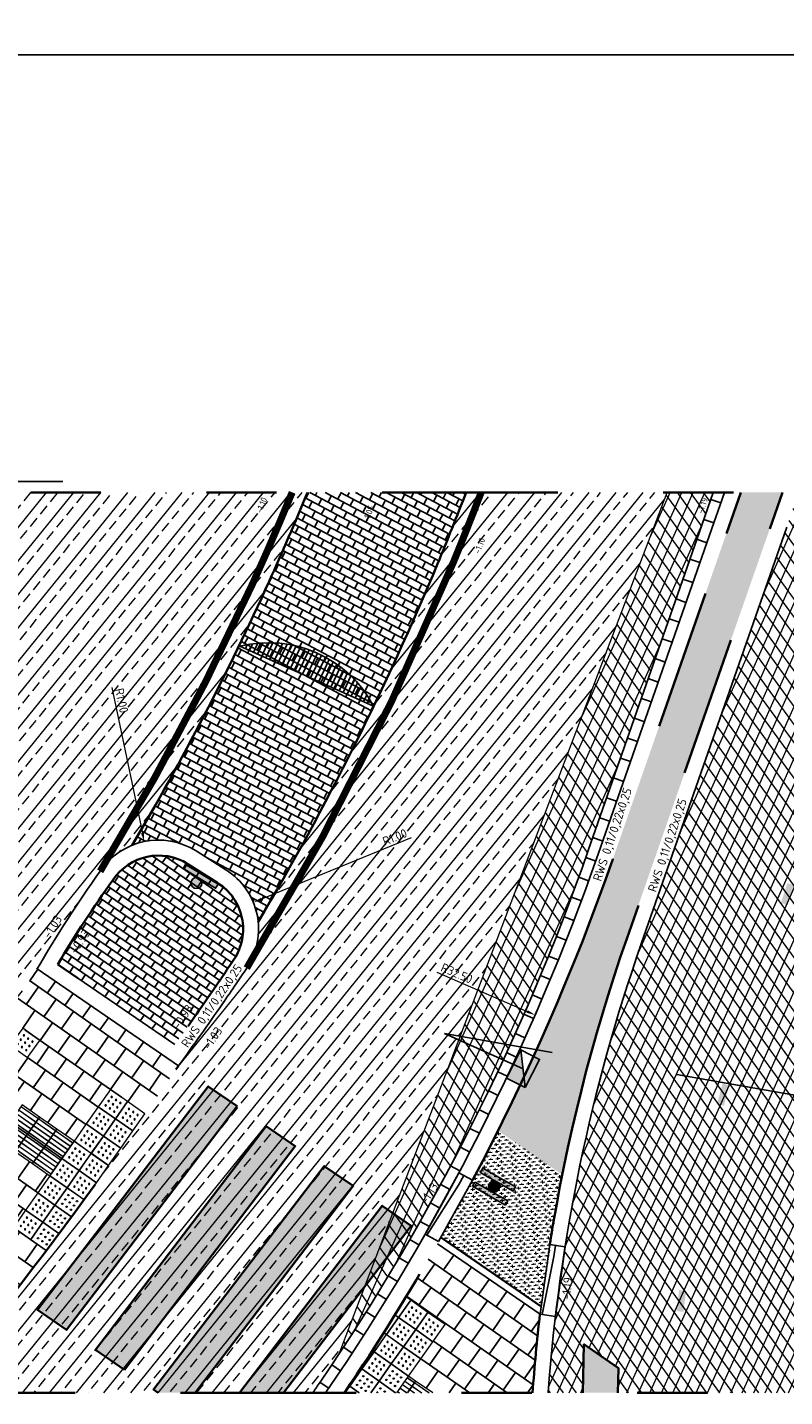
# Model space of a CAD drawing. Header units: metres. Extents: x -1 to 222837, y -2 to 853657.
# Tile 60 of 256: x 111588 to 111599, y 425674 to 425693. Entities that reach past the tile are written whole.
import ezdxf

# ---------------------------------------------------------------- set-up
doc = ezdxf.new("R2010")
doc.units = ezdxf.units.M
doc.header["$XCLIPFRAME"] = 0
for name, pattern in [('AL-TEKENBLADGRENS', [11.5, 2.5, -1.5, 1, -1.5, 1, -1.5, 2.5]), ('RI-HWA_KOLKAANSLUITING', [4.3, 2.5, -1.8]), ('VH-BUSHALTEBAND', [4, 2, -2]), ('VH-OPSLUITBAND_100X200', [16, 8, -2, 4, -2]), ('VH-TROTTOIRBAND_130-150', [15, 5, -2, 2, -2, 2, -2]), ('XX-HIDDEN', [4, 2, -2])]:
    doc.linetypes.add(name, pattern=pattern)
for name, color, linetype in [('A-Maatvoering', 30, 'Continuous'), ('BORD-ZWART', 7, 'Continuous'), ('N-ONTWERP', 1, 'Continuous'), ('SVi-11-betonstraatsteen DF Edelroodbruin', 7, 'Continuous'), ('Verkeersbord', 7, 'Continuous'), ('Verloopband', 7, 'Continuous'), ('X-REF', 7, 'Continuous')]:
    doc.layers.add(name, color=color, linetype=linetype)
for name, color, linetype, lineweight in [('A-TXT-T25', 7, 'Continuous', 25), ('B-ALG_BEstaand asfalt', 8, 'Continuous', 5), ('N-WE-GR-BEPLANTING-A', 92, 'Continuous', 18), ('N-WE-GR-BOS-A', 42, 'Continuous', 18), ('N-WE-RI-HWA_KOLK-S', 150, 'Continuous', 25), ('N-WE-VH-KANTOPSLUITING_OPSLUITBAND-G', 7, 'Continuous', 25), ('N-WE-VH-KANTOPSLUITING_OPSLUITBAND_100X200-G VOETPAD', 150, 'VH-OPSLUITBAND_100X200', 35), ('N-WE-VH-KANTOPSLUITING_RIJWIELPADBAND-G', 7, 'Continuous', 25), ('N-WE-VH-KANTOPSLUITING_RWSBAND-G', 210, 'VH-TROTTOIRBAND_130-150', 35), ('N-WE-VH-KANTOPSLUITING_VERLAAGDE BAND', 30, 'VH-BUSHALTEBAND', 35), ('N-WE-VH-KANTOPSLUITING_VOORKANT RWS-BAND', 7, 'Continuous', 25), ('N-WE-VH-MATERIAALGRENS-G', 7, 'XX-HIDDEN', 35), ('N-WE-VH-VERHARDING_ASFALT-A', 252, 'Continuous', 18), ('N-WE-VW-BLINDENGELEIDEROUTE-Geleidetegel_G', 30, 'Continuous', 18), ('N-WE-VW-BLINDENGELEIDEROUTE-noppentetegel_G', 30, 'Continuous', 18), ('N-WE-VW-MARKERING_DWARS_OVERSTEEK_VOETGANGERS-G', 7, 'Continuous', 35), ('N-WE-VW-MARKERING_LANGS_STREEP-G', 7, 'Continuous', 35), ('SLD-n-wm_wegmarkering', 7, 'Continuous', 25), ('X-XX-AL-HOOGTELABEL-T25', 7, 'Continuous', 25), ('X-XX-AL-TEKENBLADGRENS-G blad 2', 7, 'AL-TEKENBLADGRENS', 35)]:
    doc.layers.add(name, color=color, linetype=linetype, lineweight=lineweight)
doc.layers.add('N-WE-RI-HWA_KOLKAANSLUITING-G', color=7, linetype='RI-HWA_KOLKAANSLUITING', lineweight=25, true_color=0x0078f0)
doc.styles.add('NLCS-ISO-ANNOTATIEF-T25', font='NLCS-ISO.ttf', dxfattribs={"height": 2.5})
doc.styles.add('NLCS-ISO-M1000-T25', font='NLCS-ISO.ttf')
doc.dimstyles.new('NLCS-ANNOTATIEF-T25-PIJL', dxfattribs={"dimtxt": 2.5, "dimasz": 2.5, "dimexe": 2, "dimexo": 2, "dimgap": 0.7, "dimtad": 1, "dimzin": 0, "dimdsep": 46, "dimtxsty": 'NLCS-ISO-ANNOTATIEF-T25', "dimcen": 0, "dimdle": 2, "dimclrd": 256, "dimclre": 256, "dimclrt": 256, "dimadec": 5, "dimazin": 0, "dimtfac": 1, "dimtofl": 0, "dimtmove": 1, "dimatfit": 0, "dimfxl": 2, "dimfxlon": 1, "dimtfillclr": 254, "dimtolj": 1, "dimtzin": 0, "dimlwd": 18, "dimlwe": 18, "dimarcsym": 0})
picture_1 = doc.add_image_def('image1.ecw', size_in_pixel=(400001, 250001))
picture_2 = doc.add_image_def('image2.ecw', size_in_pixel=(120000, 80000))
pattern_1 = [(6.011541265, (45197.579126, -9346.99159), (0.0444886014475, 0.0549614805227), [0.06, -0.04]), (96.011541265, (45197.61106, -9347.00834), (-0.19890016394, -0.02094575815), [0.04, -0.06]), (96.011541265, (45197.65554, -9346.95338), (-0.19890016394, -0.02094575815), [0.04, -0.06]), (96.011541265, (45197.70946, -9346.98792), (-0.19890016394, -0.02094575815), [0.02, -0.08]), (96.011541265, (45197.75395, -9346.93296), (-0.19890016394, -0.02094575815), [0.02, -0.08])]
pattern_2 = [(66.0115413, (106937.88786, 433414.93458), (-0.1370441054, 0.0609828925), []), (126.0115413, (106937.88786, 433414.93458), (-0.1213347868, -0.0881922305), [])]

# ---------------------------------------------------------------- blocks, each defined once
blk = doc.blocks.new('verloopband')
at = {"layer": 'Verloopband', "flags": 128}
blk.add_lwpolyline([(0, 0.07), (1, 0.07), (1, -0.15), (0, -0.15)], close=True, dxfattribs=at)
blk.add_lwpolyline([(0, -0.119), (0.841, -0.071), (1, -0.071)], dxfattribs=at)
blk = doc.blocks.new('N-SRI-KOLK_TROTTOIR-SO')
blk.add_hatch(color=256).paths.add_polyline_path([(1.125, 1.5), (-1.125, 1.5), (-1.125, 0)])
blk.add_line((-1.125, 0), (1.125, 1.5))
at = {"flags": 128}
blk.add_lwpolyline([(-1.125, 0), (1.125, 0), (1.125, 1.5), (-1.125, 1.5)], close=True, dxfattribs=at)
blk = doc.blocks.new('*D2043')
at = {"layer": 'A-Maatvoering', "linetype": 'Continuous', "lineweight": 18, "transparency": 16777216}
blk.add_line((111594.314, 425679.88), (111595.598, 425679.32), dxfattribs=at)
blk.add_arc((111565.921, 425692.261), 32.5, 334.9444, 336.6168, dxfattribs=at)
at = {"layer": 'A-Maatvoering', "transparency": 16777216}
blk.add_solid([(111595.606, 425679.339), (111595.589, 425679.301), (111595.712, 425679.27)], dxfattribs=at)
at = {"layer": 'Defpoints', "color": 0, "transparency": 16777216}
for p in [(111565.921, 425692.261), (111595.712, 425679.27)]:
    blk.add_point(p, dxfattribs=at)
at = {"layer": 'A-Maatvoering', "transparency": 16777216, "insert": (111594.597, 425679.863), "char_height": 0.125, "attachment_point": 5, "rotation": 336.4405, "style": 'NLCS-ISO-ANNOTATIEF-T25'}
blk.add_mtext('\\A1;R32.50', dxfattribs=at)
blk = doc.blocks.new('*D2045')
at = {"layer": 'A-TXT-T25', "linetype": 'Continuous', "lineweight": 18, "transparency": 16777216}
blk.add_line((111593.946, 425681.791), (111591.818, 425680.919), dxfattribs=at)
at = {"layer": 'A-TXT-T25', "transparency": 16777216}
blk.add_solid([(111591.81, 425680.939), (111591.826, 425680.9), (111591.702, 425680.872)], dxfattribs=at)
at = {"layer": 'Defpoints', "color": 0, "transparency": 16777216}
for p in [(111591.702, 425680.872), (111590.777, 425680.493)]:
    blk.add_point(p, dxfattribs=at)
at = {"layer": 'A-TXT-T25', "transparency": 16777216, "insert": (111593.715, 425681.802), "char_height": 0.125, "attachment_point": 5, "rotation": 22.2819, "style": 'NLCS-ISO-ANNOTATIEF-T25'}
blk.add_mtext('\\A1;R1.00', dxfattribs=at)
blk = doc.blocks.new('*D2046')
at = {"layer": 'A-TXT-T25', "linetype": 'Continuous', "lineweight": 18, "transparency": 16777216}
blk.add_line((111589.69, 425683.932), (111590.123, 425681.861), dxfattribs=at)
at = {"layer": 'A-TXT-T25', "transparency": 16777216}
blk.add_solid([(111590.144, 425681.866), (111590.103, 425681.857), (111590.149, 425681.739)], dxfattribs=at)
at = {"layer": 'Defpoints', "color": 0, "transparency": 16777216}
for p in [(111590.149, 425681.739), (111590.354, 425680.76)]:
    blk.add_point(p, dxfattribs=at)
at = {"layer": 'A-TXT-T25', "transparency": 16777216, "insert": (111589.828, 425683.747), "char_height": 0.125, "attachment_point": 5, "rotation": 281.826, "style": 'NLCS-ISO-ANNOTATIEF-T25'}
blk.add_mtext('\\A1;R1.00', dxfattribs=at)
blk = doc.blocks.new('Noppentegel')
at = {"layer": 'N-WE-VW-BLINDENGELEIDEROUTE-noppentetegel_G', "transparency": 33554585, "flags": 128}
blk.add_lwpolyline([(0, 0.3), (0.3, 0.3), (0.3, 0), (0, 0)], close=True, dxfattribs=at)
at = {"layer": 'N-WE-VW-BLINDENGELEIDEROUTE-noppentetegel_G', "transparency": 33554585}
for centre in [(0.075, 0.225), (0.15, 0.225), (0.225, 0.225), (0.075, 0.15), (0.075, 0.075), (0.15, 0.15), (0.15, 0.075), (0.225, 0.15), (0.225, 0.075)]:
    blk.add_circle(centre, 0.01, dxfattribs=at)
blk = doc.blocks.new('Geleidetegel')
at = {"layer": 'N-WE-VW-BLINDENGELEIDEROUTE-Geleidetegel_G', "transparency": 33554585, "flags": 128}
for points in [[(0, 0.3), (0.3, 0.3), (0.3, 0), (0, 0)], [(0.032, 0.292), (0.028, 0.292), (0.028, 0.008), (0.032, 0.008)], [(0.092, 0.292), (0.088, 0.292), (0.088, 0.008), (0.092, 0.008)], [(0.152, 0.292), (0.148, 0.292), (0.148, 0.008), (0.152, 0.008)], [(0.212, 0.292), (0.208, 0.292), (0.208, 0.008), (0.212, 0.008)], [(0.272, 0.292), (0.268, 0.292), (0.268, 0.008), (0.272, 0.008)]]:
    blk.add_lwpolyline(points, close=True, dxfattribs=at)
blk = doc.blocks.new('wiu295a')
at = {"layer": 'BORD-ZWART'}
for points in [[(0.0229, 0), (0, 0), (0, -0.1796), (0.0229, -0.1796)], [(0.0229, -0.0898, 1), (0.0752, -0.0898, 1)]]:
    blk.add_hatch(color=256, dxfattribs=at).paths.add_polyline_path(points)
blk.add_lwpolyline([(0.0229, 0), (0, 0), (0, -0.1796), (0.0229, -0.1796)], close=True, dxfattribs=at)
blk.add_circle((0.049, -0.0898), 0.0261, dxfattribs=at)
blk = doc.blocks.new('bord')
at = {"layer": 'BORD-ZWART'}
blk.add_hatch(color=256, dxfattribs=at).paths.add_polyline_path([(0.928, -0.529), (0.996, -0.41), (0.06, 0.124), (-0.008, 0.005)])
for p, q in [((0.06, 0.124), (-0.008, 0.005)), ((-0.008, 0.005), (0.928, -0.529)), ((0.996, -0.41), (0.06, 0.124)), ((0.928, -0.529), (0.996, -0.41))]:
    blk.add_line(p, q, dxfattribs=at)
blk = doc.blocks.new('nieuw verkeersbord')
at = {"layer": 'BORD-ZWART'}
h = blk.add_hatch(color=256, dxfattribs=at)
edge = h.paths.add_edge_path(flags=16)
edge.add_ellipse((0, 0), major_axis=(0.111, 0.111), ratio=1, start_angle=0, end_angle=360, ccw=False)
edge = h.paths.add_edge_path()
edge.add_line((-0.315, -0.464), (0.515, 0.223))
blk.add_hatch(color=256, dxfattribs=at).paths.add_polyline_path([(0.603, 0.117), (-0.228, -0.57), (-0.315, -0.464), (0.515, 0.223)])
blk.add_lwpolyline([(0.603, 0.117), (-0.228, -0.57), (-0.315, -0.464), (0.515, 0.223)], close=True, dxfattribs=at)
at = {"layer": 'BORD-ZWART', "extrusion": (0, 0, -1)}
blk.add_ellipse((0, 0), major_axis=(0.111, 0.111), ratio=1, start_param=-1.47675163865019, end_param=4.806433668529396, dxfattribs=at)
blk = doc.blocks.new('30')
at = {"layer": 'SLD-n-wm_wegmarkering'}
blk.add_solid([(-0.15, -0.05), (-0.15, 0.05), (0.15, -0.05), (0.15, 0.05)], dxfattribs=at)
blk = doc.blocks.new('*U2072')
at = {"flags": 128}
blk.add_lwpolyline([(0, 0), (0, -0.15)], dxfattribs=at)
blk = doc.blocks.new('*U2073')
at = {"color": 0, "linetype": 'ByBlock', "lineweight": -2, "transparency": 16777216}
for p, rotation in [((111598.211, 425686.611), 70.77965256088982), ((111598.113, 425686.328), 70.77965256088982), ((111598.014, 425686.044), 70.77965256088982), ((111597.915, 425685.761), 70.77965256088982), ((111597.816, 425685.478), 70.77965256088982), ((111597.717, 425685.195), 70.77965256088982), ((111597.619, 425684.911), 70.77965256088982), ((111597.52, 425684.628), 70.77965256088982), ((111597.421, 425684.345), 70.77965256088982), ((111597.322, 425684.061), 70.77965256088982), ((111597.224, 425683.778), 70.77965256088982), ((111597.125, 425683.495), 70.77965256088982), ((111597.026, 425683.212), 70.77965256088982), ((111596.927, 425682.928), 70.77965256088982), ((111596.829, 425682.645), 70.77965256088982), ((111596.73, 425682.362), 70.77965256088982), ((111596.631, 425682.079), 70.77965256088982), ((111596.532, 425681.795), 70.77965256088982), ((111596.433, 425681.512), 70.59429255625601), ((111596.332, 425681.23), 70.06295611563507), ((111596.229, 425680.948), 69.53161967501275), ((111596.123, 425680.667), 69.00028323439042), ((111596.014, 425680.388), 68.4689467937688), ((111595.902, 425680.109), 67.93761035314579), ((111595.788, 425679.832), 67.40627391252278), ((111595.672, 425679.555), 66.87493747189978), ((111595.553, 425679.28), 66.34360103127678), ((111595.431, 425679.006), 65.81226459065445), ((111595.307, 425678.733), 65.28092815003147), ((111595.18, 425678.461), 64.74959170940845), ((111595.051, 425678.19), 64.21825526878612), ((111594.919, 425677.921), 63.6869188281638), ((111594.785, 425677.652), 63.15558238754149), ((111594.648, 425677.385), 62.62424594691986), ((111594.509, 425677.119), 62.09290950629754), ((111594.368, 425676.855), 61.56157306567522), ((111594.223, 425676.592), 61.03023662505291), ((111594.077, 425676.33), 60.49890018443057), ((111593.928, 425676.07), 59.96756374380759), ((111593.777, 425675.811), 59.43622730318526), ((111593.623, 425675.553), 58.90489086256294), ((111593.467, 425675.297), 58.37355442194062), ((111593.308, 425675.042), 57.8422179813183), ((111593.147, 425674.789), 57.31088154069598), ((111592.984, 425674.537), 56.77954510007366), ((111592.819, 425674.287), 56.24820865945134), ((111592.651, 425674.038), 55.71687221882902)]:
    blk.add_blockref('*U2072', p, dxfattribs=dict(at, rotation=rotation))

msp = doc.modelspace()

# ---------------------------------------------------------------- hatches: boundary and pattern name
at = {"layer": 'N-ONTWERP'}
h = msp.add_hatch(dxfattribs=at)
h.set_pattern_fill('LINE', color=256, scale=0.4, angle=244.57473)
h.set_pattern_definition([(244.574733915, (-0.75, 0), (0.057349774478, -0.027262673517), [])])
edge = h.paths.add_edge_path()
edge.add_arc((111591.9197, 425682.8847), 1.6862, 27.59469, 103.9997)
edge.add_line((111591.5118, 425684.5208), (111593.4141, 425683.6657))
at = {"layer": 'N-WE-GR-BEPLANTING-A', "transparency": 33554687}
for points in [[(111591.4725, 425677.9693), (111591.0599, 425678.2528), (111588.6307, 425675.0687), (111589.0433, 425674.7852)], [(111591.4725, 425677.9693), (111591.0599, 425678.2528), (111588.6307, 425675.0687), (111589.0433, 425674.7852)], [(111589.8685, 425674.2181), (111589.4559, 425674.5016), (111591.8851, 425677.6858), (111592.2977, 425677.4023)], [(111589.8685, 425674.2181), (111589.4559, 425674.5016), (111591.8851, 425677.6858), (111592.2977, 425677.4023)], [(111590.3467, 425673.8895), (111590.8756, 425673.8895), (111593.1228, 425676.8352), (111592.7102, 425677.1187), (111590.2811, 425673.9346)], [(111590.3467, 425673.8895), (111590.8756, 425673.8895), (111593.1228, 425676.8352), (111592.7102, 425677.1187), (111590.2811, 425673.9346)], [(111591.5045, 425673.8895), (111592.1334, 425673.8895), (111593.948, 425676.2682), (111593.5354, 425676.5517)], [(111591.5045, 425673.8895), (111592.1334, 425673.8895), (111593.948, 425676.2682), (111593.5354, 425676.5517)], [(111596.3896, 425673.8895), (111596.8897, 425673.8895), (111596.8979, 425674.2411), (111596.4056, 425674.5794)], [(111596.3896, 425673.8895), (111596.8897, 425673.8895), (111596.8979, 425674.2411), (111596.4056, 425674.5794)], [(111596.3896, 425673.8895), (111596.8897, 425673.8895), (111596.8979, 425674.2411), (111596.4056, 425674.5794)], [(111596.3896, 425673.8895), (111596.8897, 425673.8895), (111596.8979, 425674.2411), (111596.4056, 425674.5794)]]:
    msp.add_hatch(color=7, dxfattribs=at).paths.add_polyline_path(points)
at = {"layer": 'N-WE-GR-BOS-A', "transparency": 33554559}
h = msp.add_hatch(dxfattribs=at)
h.set_pattern_fill('AGR-BOSPLANTSOEN', color=102, scale=0.05, angle=6.01154, style=0, pattern_type=2)
h.set_pattern_definition(pattern_1)
edge = h.paths.add_edge_path()
edge.add_line((111599.2316, 425686.7126), (111598.6386, 425686.7126))
edge.add_line((111598.6386, 425686.7126), (111596.8174, 425681.489))
edge.add_arc((111565.9213, 425692.2605), 32.72, 333.42319, 340.77965, ccw=False)
edge.add_line((111595.1839, 425677.6217), (111596.0985, 425676.9965))
edge.add_arc((111620.8289, 425672.0512), 25.22, 160.77965, 168.69171, ccw=False)
edge.add_line((111597.0147, 425680.3536), (111599.2316, 425686.7126))
h = msp.add_hatch(dxfattribs=at)
h.set_pattern_fill('AGR-BOSPLANTSOEN', color=102, scale=0.05, angle=6.01154, style=0, pattern_type=2)
h.set_pattern_definition(pattern_1)
edge = h.paths.add_edge_path()
edge.add_line((111596.0995, 425677.0016), (111595.1844, 425677.6227))
edge.add_arc((111550.8368, 425700.0377), 49.6905, 331.19323, 333.18617, ccw=False)
edge.add_line((111594.3781, 425676.094), (111595.7983, 425675.1181))
edge.add_line((111595.7983, 425675.1181), (111596.0995, 425677.0016))
at = {"layer": 'N-WE-VH-VERHARDING_ASFALT-A', "transparency": 33554559}
h = msp.add_hatch(dxfattribs=at)
h.set_pattern_fill('AVH-ASFALT_LAAG2-D', color=256, scale=60, angle=6.01154, style=0, pattern_type=2)
h.set_pattern_definition([(51.0115, (111592.76712, 425679.74185), (-0.233182, 0.188749), []), (51.0115, (111592.94613, 425679.7607), (-0.233182, 0.188749), [0.15, -0.075])])
h.paths.add_polyline_path([(111588.4317, 425679.6334), (111588.6302, 425679.9224), (111590.6364, 425678.5438), (111590.1166, 425677.7905), (111589.7812, 425677.3155), (111589.2773, 425676.6179), (111588.6834, 425675.8188), (111588.2886, 425675.3038), (111586.2228, 425676.7233), (111586.7321, 425677.3386), (111587.1724, 425677.8952), (111587.6305, 425678.5304), (111588.0031, 425679.0154)], flags=16)
edge = h.paths.add_edge_path(flags=17)
edge.add_line((111585.8307, 425673.8895), (111587.047, 425673.8895))
edge.add_arc((111586.4389, 425674.6834), 1, 307.45436, 318.04035)
edge.add_arc((111562.2401, 425696.5377), 33.6066, 317.91791, 320.81406)
edge.add_line((111588.2886, 425675.3038), (111586.2228, 425676.7233))
edge.add_arc((111556.8801, 425701.2605), 38.25, 318.05872, 320.09664, ccw=False)
edge.add_arc((111586.0755, 425675.027), 1, 138.05872, 226.59879)
edge.add_line((111585.3884, 425674.3005), (111585.7518, 425673.9568))
edge.add_arc((111586.4389, 425674.6834), 1, 226.59879, 232.54564)
edge = h.paths.add_edge_path()
edge.add_arc((111565.9213, 425692.2605), 32.35, 325.39736, 326.58696)
edge.add_line((111592.9245, 425674.4463), (111594.6914, 425679.0851))
edge.add_line((111594.6914, 425679.0851), (111597.2933, 425685.9262))
edge.add_line((111597.2933, 425685.9262), (111597.5914, 425686.7126))
edge.add_line((111597.5914, 425686.7126), (111594.7304, 425686.7126))
edge.add_arc((111556.7314, 425701.3215), 40.7105, 329.39628, 338.97059, ccw=False)
edge.add_arc((111590.7766, 425680.4928), 1, -33.75245, 5.91574, ccw=False)
edge.add_arc((111557.7267, 425702.5781), 40.75, 325.87047, 326.24755, ccw=False)
edge.add_arc((111579.9613, 425687.3689), 13.8118, 324.907, 326.3462, ccw=False)
edge.add_arc((111548.2189, 425709.2299), 52.3534, 324.1169, 325.30293, ccw=False)
edge.add_line((111590.6364, 425678.5438), (111588.6268, 425679.9248))
edge.add_arc((111602.8105, 425671.7754), 16.3582, 144.32091, 150.12012, ccw=False)
edge.add_arc((111590.3539, 425680.7602), 1, 112.06356, 146.21674, ccw=False)
edge.add_arc((111556.6501, 425701.3519), 38.6973, 329.45759, 337.77137)
edge.add_line((111592.4715, 425686.7126), (111588.4596, 425686.7126))
edge.add_arc((111558.9677, 425702.857), 33.6215, 327.65664, 331.30287, ccw=False)
edge.add_arc((111553.3958, 425706.2605), 40.15, 312.42858, 327.80715, ccw=False)
edge.add_arc((111553.3958, 425706.2605), 40.15, 306.47066, 312.42858, ccw=False)
edge.add_line((111577.2614, 425673.9734), (111577.2614, 425673.8895))
edge.add_line((111577.2614, 425673.8895), (111592.5489, 425673.8895))
h = msp.add_hatch(dxfattribs=at)
h.set_pattern_fill('AVH-ASFALT', color=256, scale=3, angle=6.01154, style=0, pattern_type=2)
h.set_pattern_definition(pattern_2)
edge = h.paths.add_edge_path()
edge.add_line((111596.4681, 425681.6108), (111598.2467, 425686.7126))
edge.add_line((111598.2467, 425686.7126), (111597.5914, 425686.7126))
edge.add_line((111597.5914, 425686.7126), (111597.2933, 425685.9262))
edge.add_line((111597.2933, 425685.9262), (111594.6914, 425679.0851))
edge.add_line((111594.6914, 425679.0851), (111592.9245, 425674.4463))
edge.add_arc((111565.9213, 425692.2605), 32.35, 326.58696, 340.77965)
at = {"layer": 'N-WE-VH-VERHARDING_ASFALT-A', "true_color": 0xf50000, "transparency": 33554559}
h = msp.add_hatch(dxfattribs=at)
h.set_pattern_fill('AVH-ASFALT', color=1, scale=3, angle=6.01154, style=0, pattern_type=2)
h.set_pattern_definition(pattern_2)
edge = h.paths.add_edge_path()
edge.add_line((111595.8966, 425673.8895), (111596.3896, 425673.8895))
edge.add_line((111596.3896, 425673.8895), (111596.4056, 425674.5794))
edge.add_line((111596.4056, 425674.5794), (111596.8979, 425674.2411))
edge.add_line((111596.8979, 425674.2411), (111596.8897, 425673.8895))
edge.add_line((111596.8897, 425673.8895), (111597.3899, 425673.8895))
edge.add_line((111597.3899, 425673.8895), (111597.3902, 425673.9029))
edge.add_line((111597.3902, 425673.9029), (111597.4096, 425673.8895))
edge.add_line((111597.4096, 425673.8895), (111599.4076, 425673.8895))
edge.add_arc((111620.8289, 425672.0512), 21.5, 163.33216, 175.09491, ccw=False)
edge.add_line((111600.2322, 425678.2179), (111600.2325, 425678.2188))
edge.add_line((111600.2325, 425678.2188), (111600.2325, 425678.2188))
edge.add_arc((111620.8289, 425672.0512), 21.5, 160.77965, 163.32942, ccw=False)
edge.add_line((111600.5273, 425679.129), (111601.3222, 425681.409))
edge.add_line((111601.3222, 425681.409), (111602.1659, 425683.8292))
edge.add_line((111602.1659, 425683.8292), (111602.1659, 425686.7126))
edge.add_line((111602.1659, 425686.7126), (111599.4646, 425686.7126))
edge.add_line((111599.4646, 425686.7126), (111597.2224, 425680.2812))
edge.add_arc((111620.8289, 425672.0512), 25, 160.77965, 170.98546)
edge.add_line((111596.1377, 425675.9683), (111596.1401, 425675.9679))
edge.add_line((111596.1401, 425675.9679), (111596.0014, 425674.9828))
edge.add_arc((111620.8289, 425672.0512), 25, 173.26566, 175.78297)
at = {"layer": 'SVi-11-betonstraatsteen DF Edelroodbruin'}
h = msp.add_hatch(dxfattribs=at)
h.set_pattern_fill('AR-B816', color=8, scale=0.0005, angle=332.01154)
h.set_pattern_definition([(332.0115, (111588.91967, 425679.99041), (0.0476802, 0.0897171), []), (62.0115, (111588.91967, 425679.99041), (-0.0420368, 0.1373973), [0.1016, -0.1016])])
edge = h.paths.add_edge_path()
edge.add_line((111594.7304, 425686.7126), (111592.4715, 425686.7126))
edge.add_arc((111556.6501, 425701.3519), 38.6973, 329.45759, 337.77137, ccw=False)
edge.add_arc((111590.3539, 425680.7602), 1, 57.6891, 112.06279, ccw=False)
edge.add_line((111590.8884, 425681.6053), (111591.3111, 425681.338))
edge.add_arc((111590.7766, 425680.4928), 1, 5.91574, 57.6891, ccw=False)
edge.add_arc((111556.7314, 425701.3215), 40.7105, 329.39628, 338.97059)
h = msp.add_hatch(dxfattribs=at)
h.set_pattern_fill('AR-B816', color=8, scale=0.0005, angle=325.51154)
h.set_pattern_definition([(325.5115, (111588.91967, 425679.99041), (0.05753, 0.0837428), []), (55.5115, (111588.91967, 425679.99041), (-0.0262128, 0.1412728), [0.1016, -0.1016])])
edge = h.paths.add_edge_path()
edge.add_arc((111557.7267, 425702.5781), 40.53, 325.86909, 326.24755)
edge.add_arc((111590.7766, 425680.4928), 0.78, 326.24755, 417.6891)
edge.add_line((111591.1935, 425681.152), (111590.7708, 425681.4194))
edge.add_arc((111590.3539, 425680.7602), 0.78, 57.6891, 146.48243)
edge.add_arc((111602.8105, 425671.7754), 16.1382, 144.30794, 149.39991)
edge.add_line((111588.9197, 425679.9904), (111590.5836, 425678.847))
edge.add_arc((111548.2189, 425709.2299), 52.1334, 324.35289, 325.30375)
edge.add_arc((111579.9613, 425687.3688), 13.5918, 324.9038, 326.34987)
h = msp.add_hatch(dxfattribs=at)
h.set_pattern_fill('AR-B88', color=8, scale=0.0015, angle=325.01154)
h.set_pattern_definition([(325.012, (111589.66817, 425678.20826), (0.174776, 0.249713), []), (55.0115, (111589.66817, 425678.20826), (0.049919, 0.337101), [0.3048, -0.3048])])
h.paths.add_polyline_path([(111588.6264, 425679.925), (111588.1776, 425679.2592), (111588.663, 425678.9065), (111588.1375, 425678.1833), (111589.1479, 425677.4812), (111589.6682, 425678.2083), (111590.1659, 425677.8609), (111590.6364, 425678.5438)])
h = msp.add_hatch(dxfattribs=at)
h.set_pattern_fill('AR-B88', color=8, scale=0.0015, angle=325.01154)
h.set_pattern_definition([(325.012, (111587.25215, 425676.96495), (0.174776, 0.249713), []), (55.0115, (111587.25215, 425676.96495), (0.049919, 0.337101), [0.3048, -0.3048])])
h.paths.add_polyline_path([(111586.2228, 425676.7233), (111586.7361, 425677.3435), (111586.7668, 425677.3177), (111587.2522, 425676.9649), (111587.7812, 425677.693), (111588.7963, 425676.9803), (111588.2891, 425676.244), (111588.7571, 425675.9166), (111588.2886, 425675.3038)])
h = msp.add_hatch(dxfattribs=at)
h.set_pattern_fill('AR-B88', color=8, scale=0.0015, angle=325.01154)
h.set_pattern_definition([(325.012, (111593.90922, 425674.1271), (0.174776, 0.249713), []), (55.0115, (111593.90922, 425674.1271), (0.049919, 0.337101), [0.3048, -0.3048])])
edge = h.paths.add_edge_path()
edge.add_line((111594.2549, 425673.8895), (111595.6755, 425673.8895))
edge.add_arc((111619.3604, 425672.1822), 23.7464, 173.16477, 175.87706, ccw=False)
edge.add_line((111595.7828, 425675.0084), (111594.3215, 425676.0116))
edge.add_line((111594.3215, 425676.0116), (111593.8744, 425675.2556))
edge.add_line((111593.8744, 425675.2556), (111594.4312, 425674.8602))
edge.add_line((111594.4312, 425674.8602), (111593.9111, 425674.1258))
edge.add_line((111593.9111, 425674.1258), (111594.2549, 425673.8895))

# ---------------------------------------------------------------- linework, layer by layer
msp.add_lwpolyline([(111418.421, 425692.9443), (111614.5468, 425692.9443), (111614.5468, 425553.0176), (111418.421, 425553.0176)], close=True)
at = {"flags": 128}
msp.add_lwpolyline([(111588.2058, 425686.8661), (111588.9898, 425686.8661)], dxfattribs=at)
at = {"layer": 'B-ALG_BEstaand asfalt', "flags": 128}
for points in [[(111597.3254, 425686.0111), (111597.5914, 425686.7126)], [(111592.9245, 425674.4463), (111594.6914, 425679.0851), (111597.2933, 425685.9262), (111597.3254, 425686.0111)]]:
    msp.add_lwpolyline(points, dxfattribs=at)
at = {"layer": 'N-ONTWERP', "flags": 128}
msp.add_lwpolyline([(111593.4141, 425683.6657, 0.3463055), (111591.5118, 425684.5208)], format="xyb", close=True, dxfattribs=at)
at = {"layer": 'N-WE-RI-HWA_KOLKAANSLUITING-G', "flags": 128}
for points in [[(111595.5398, 425678.5038), (111594.4203, 425679.0038)], [(111600.1903, 425677.9876), (111594.4203, 425679.0038)]]:
    msp.add_lwpolyline(points, dxfattribs=at)
at = {"layer": 'N-WE-VH-KANTOPSLUITING_OPSLUITBAND-G', "flags": 128}
msp.add_lwpolyline([(111595.7827, 425675.0074), (111594.3215, 425676.0116)], dxfattribs=at)
at = {"layer": 'N-WE-VH-KANTOPSLUITING_OPSLUITBAND_100X200-G VOETPAD', "flags": 128}
msp.add_lwpolyline([(111595.7962, 425675.1195), (111594.3781, 425676.094)], dxfattribs=at)
at = {"layer": 'N-WE-VH-KANTOPSLUITING_RIJWIELPADBAND-G', "linetype": 'Continuous', "flags": 128}
msp.add_lwpolyline([(111591.4583, 425679.7147, 0.0016457), (111591.6081, 425679.9372, 0.4216021), (111591.3111, 425681.338), (111590.8884, 425681.6053, 0.40677), (111589.5226, 425681.316, 0.0253057), (111588.6268, 425679.9248), (111590.6364, 425678.5438, 0.005175), (111591.2625, 425679.4284, 0.0062791)], format="xyb", close=True, dxfattribs=at)
at = {"layer": 'N-WE-VH-KANTOPSLUITING_RWSBAND-G', "flags": 128}
for points in [[(111598.4347, 425686.1279), (111598.6386, 425686.7126)], [(111599.0504, 425686.1928), (111599.2316, 425686.7126)]]:
    msp.add_lwpolyline(points, dxfattribs=at)
for points in [[(111594.821, 425676.9177, 0.0381686), (111596.8174, 425681.489), (111598.4347, 425686.1279)], [(111595.9199, 425675.9994, -0.0445946), (111597.0147, 425680.3536), (111599.0504, 425686.1928)]]:
    msp.add_lwpolyline(points, format="xyb", dxfattribs=at)
msp.add_lwpolyline([(111591.2757, 425679.8373, 0.0016513), (111591.4252, 425680.0594, 0.4216021), (111591.1935, 425681.152), (111590.7708, 425681.4194, 0.4080585), (111589.7036, 425681.1909, 0.0222216), (111588.9197, 425679.9904), (111590.5836, 425678.847, 0.0041489), (111591.082, 425679.5542, 0.0063098)], format="xyb", close=True, dxfattribs=at)
at = {"layer": 'N-WE-VH-KANTOPSLUITING_VERLAAGDE BAND', "flags": 128}
for points in [[(111592.9974, 425673.8895, 0.0196595), (111594.3371, 425676.0426)], [(111595.6757, 425673.8895, -0.0108998), (111595.7809, 425675.0087)]]:
    msp.add_lwpolyline(points, format="xyb", dxfattribs=at)
at = {"layer": 'N-WE-VH-KANTOPSLUITING_VOORKANT RWS-BAND', "flags": 128}
for points in [[(111592.6509, 425674.0383, 0.0658186), (111596.4681, 425681.6108), (111598.0512, 425686.1518), (111598.2467, 425686.7126)], [(111592.7309, 425673.8895, 0.0664201), (111596.6097, 425681.5614), (111598.1929, 425686.1024)], [(111595.8966, 425673.8895, -0.065558), (111597.2224, 425680.2812), (111599.2922, 425686.2182)], [(111592.5489, 425673.8895, 0.0013941), (111592.6509, 425674.0383, 0.0012372)]]:
    msp.add_lwpolyline(points, format="xyb", dxfattribs=at)
msp.add_lwpolyline([(111598.1929, 425686.1024), (111598.4056, 425686.7126)], dxfattribs=at)
at = {"layer": 'N-WE-VH-MATERIAALGRENS-G', "flags": 128}
for points in [[(111586.2228, 425676.7233, 0.0296368), (111588.6268, 425679.9248, 0.0261617)], [(111588.2533, 425675.255, 0.0149166), (111590.6364, 425678.5438, 0.0261617)]]:
    msp.add_lwpolyline(points, format="xyb", dxfattribs=at)
at = {"layer": 'N-WE-VW-BLINDENGELEIDEROUTE-Geleidetegel_G', "transparency": 33554585}
for p, q in [((111593.8847, 425673.8867), (111593.8806, 425673.8895)), ((111593.8869, 425673.89), (111593.8847, 425673.8867)), ((111593.8877, 425673.8895), (111593.8869, 425673.89)), ((111593.9209, 425673.9395), (111593.9187, 425673.9362))]:
    msp.add_line(p, q, dxfattribs=at)
at = {"layer": 'N-WE-VW-BLINDENGELEIDEROUTE-Geleidetegel_G', "transparency": 33554585, "flags": 128}
for points in [[(111593.8602, 425674.054), (111593.9549, 425673.9889), (111593.9526, 425673.9856), (111593.8579, 425674.0508)], [(111593.8949, 425674.103), (111593.9889, 425674.0384), (111593.9866, 425674.0351), (111593.8926, 425674.0997)], [(111593.8963, 425673.8895), (111594.0113, 425674.0569), (111593.9111, 425674.1258)], [(111594.2549, 425673.8895), (111594.0113, 425674.0569), (111593.8963, 425673.8895)], [(111594.1984, 425673.8895), (111593.9998, 425674.026), (111594.0021, 425674.0293), (111594.2055, 425673.8895)], [(111593.7747, 425673.8895), (111593.7536, 425673.904)], [(111593.756, 425673.9072), (111593.7817, 425673.8895)], [(111593.7907, 425673.9562), (111593.8869, 425673.89), (111593.8847, 425673.8867), (111593.7884, 425673.9529)], [(111593.8254, 425674.0051), (111593.9209, 425673.9395), (111593.9187, 425673.9362), (111593.8231, 425674.0018)], [(111593.9865, 425673.8895), (111593.9318, 425673.9271), (111593.9341, 425673.9304), (111593.9936, 425673.8895)], [(111594.0925, 425673.8895), (111593.9658, 425673.9766), (111593.9681, 425673.9799), (111594.0995, 425673.8895)]]:
    msp.add_lwpolyline(points, dxfattribs=at)
at = {"layer": 'N-WE-VW-BLINDENGELEIDEROUTE-noppentetegel_G', "transparency": 33554585, "flags": 128}
for points in [[(111589.2928, 425676.639), (111589.0518, 425676.8082), (111588.8794, 425676.5627), (111589.1151, 425676.3972)], [(111589.1151, 425676.3972), (111588.8794, 425676.5627), (111588.707, 425676.3172), (111588.9363, 425676.1562)], [(111588.9363, 425676.1562), (111588.707, 425676.3172), (111588.5346, 425676.0717), (111588.7565, 425675.9159)], [(111593.7172, 425674.9993), (111593.7683, 425674.9629), (111593.942, 425675.2076), (111593.8744, 425675.2556)], [(111593.5577, 425674.7446), (111593.5947, 425674.7183), (111593.7683, 425674.9629), (111593.7172, 425674.9993)], [(111593.3959, 425674.4915), (111593.421, 425674.4737), (111593.5947, 425674.7183), (111593.5577, 425674.7446)], [(111593.2318, 425674.2401), (111593.2473, 425674.2291), (111593.421, 425674.4737), (111593.3959, 425674.4915)], [(111593.3742, 425673.8895), (111593.492, 425674.0554), (111593.2473, 425674.2291), (111593.0737, 425673.9845), (111593.2074, 425673.8895)], [(111593.7421, 425673.8895), (111593.9103, 425674.1264), (111593.6656, 425674.3), (111593.492, 425674.0554), (111593.7256, 425673.8895)], [(111593.7256, 425673.8895), (111593.492, 425674.0554), (111593.3742, 425673.8895)], [(111593.2074, 425673.8895), (111593.0737, 425673.9845), (111593.0063, 425673.8895)]]:
    msp.add_lwpolyline(points, dxfattribs=at)
at = {"layer": 'N-WE-VW-BLINDENGELEIDEROUTE-noppentetegel_G', "transparency": 33554585}
for centre in [(111588.9839, 425676.581), (111589.027, 425676.6424), (111589.0452, 425676.5379), (111589.0701, 425676.7038), (111589.0883, 425676.5993), (111589.1314, 425676.6607), (111589.1497, 425676.5562), (111589.1928, 425676.6176), (111588.8546, 425676.3969), (111588.8977, 425676.4582), (111588.916, 425676.3538), (111588.9591, 425676.4151), (111589.0204, 425676.372), (111589.1066, 425676.4948), (111588.6822, 425676.1513), (111588.7253, 425676.2127), (111588.7867, 425676.1696), (111588.8115, 425676.3355), (111588.8729, 425676.2924), (111588.9342, 425676.2493), (111588.9773, 425676.3107), (111588.6391, 425676.0899), (111588.7005, 425676.0468), (111588.7436, 425676.1082), (111588.7619, 425676.0037), (111588.805, 425676.0651), (111588.8481, 425676.1265), (111593.6834, 425674.1955), (111593.1783, 425674.0022), (111593.2217, 425674.0633), (111593.2651, 425674.1245), (111593.2828, 425674.0199), (111593.3262, 425674.0811), (111593.3874, 425674.0377), (111593.5965, 425674.0732), (111593.64, 425674.1343), (111593.6577, 425674.0297), (111593.7011, 425674.0909), (111593.7445, 425674.152), (111593.7623, 425674.0475), (111593.8057, 425674.1086), (111593.2394, 425673.9588), (111593.3006, 425673.9154), (111593.344, 425673.9765), (111593.5097, 425673.9508), (111593.5709, 425673.9074), (111593.7189, 425673.9863)]:
    msp.add_circle(centre, 0.01, dxfattribs=at)
for centre, start, end in [((111593.8374, 425675.1898), 223.60653, 73.605), ((111593.7506, 425675.0675), 286.67574, 10.00412), ((111593.794, 425675.1287), 253.11407, 43.83167), ((111593.4663, 425673.8897), 359.13477, 180.86523)]:
    msp.add_arc(centre, 0.01, start, end, dxfattribs=at)
at = {"layer": 'N-WE-VW-MARKERING_DWARS_OVERSTEEK_VOETGANGERS-G', "flags": 128}
for points in [[(111591.4725, 425677.9693), (111591.0599, 425678.2528), (111588.6307, 425675.0687), (111589.0433, 425674.7852)], [(111589.8685, 425674.2181), (111589.4559, 425674.5016), (111591.8851, 425677.6858), (111592.2977, 425677.4023)]]:
    msp.add_lwpolyline(points, close=True, dxfattribs=at)
for points in [[(111590.3467, 425673.8895), (111590.2811, 425673.9346), (111592.7102, 425677.1187), (111593.1228, 425676.8352), (111590.8756, 425673.8895)], [(111591.5045, 425673.8895), (111593.5354, 425676.5517), (111593.948, 425676.2682), (111592.1334, 425673.8895)], [(111596.8897, 425673.8895), (111596.8979, 425674.2411), (111596.4056, 425674.5794), (111596.3896, 425673.8895)], [(111596.8897, 425673.8895), (111596.8979, 425674.2411), (111596.4056, 425674.5794), (111596.3896, 425673.8895)]]:
    msp.add_lwpolyline(points, dxfattribs=at)
at = {"layer": 'N-WE-VW-MARKERING_LANGS_STREEP-G', "const_width": 0.1, "flags": 128}
for points in [[(111592.2553, 425686.7126, -0.0091602), (111591.6952, 425685.4182, -0.0091602)], [(111594.5497, 425685.7188, 0.0065354), (111594.9446, 425686.7126)], [(111591.6081, 425679.9372, 0.0397034), (111594.5497, 425685.7188, 0.0397034)], [(111591.6952, 425685.4182, -0.0301721), (111589.5226, 425681.316)]]:
    msp.add_lwpolyline(points, format="xyb", dxfattribs=at)
at = {"layer": 'N-WE-VW-MARKERING_LANGS_STREEP-G', "flags": 128}
for points in [[(111592.4715, 425686.7126, -0.0089319), (111591.9257, 425685.4425, -0.0089319)], [(111594.3234, 425685.695, 0.0067312), (111594.7304, 425686.7126)], [(111591.7713, 425680.5959, 0.0350591), (111594.3234, 425685.695, 0.0350591)], [(111591.9257, 425685.4425, -0.0273508), (111589.9783, 425681.6869)]]:
    msp.add_lwpolyline(points, format="xyb", dxfattribs=at)
at = {"layer": 'X-XX-AL-TEKENBLADGRENS-G blad 2', "color": 4, "flags": 128}
msp.add_lwpolyline([(111602.1659, 425673.8895), (111577.2614, 425673.8895), (111577.2614, 425686.7126), (111602.1659, 425686.7126)], close=True, dxfattribs=at)

# ---------------------------------------------------------------- block references
msp.add_blockref('*U2073', (0, 0))
at = {"layer": 'N-WE-RI-HWA_KOLK-S', "xscale": 0.2, "yscale": 0.2, "zscale": 0.2, "rotation": 62.92703456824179}
msp.add_blockref('N-SRI-KOLK_TROTTOIR-SO', (111595.6733, 425678.4355), dxfattribs=at)
at = {"layer": 'N-WE-VW-BLINDENGELEIDEROUTE-Geleidetegel_G', "xscale": -1, "rotation": 234.9272331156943}
for p in [(111588.2421, 425677.7433), (111588.0697, 425677.4978), (111588.4876, 425677.5709), (111588.3152, 425677.3254), (111588.7331, 425677.3985), (111588.5607, 425677.153)]:
    msp.add_blockref('Geleidetegel', p, dxfattribs=at)
at = {"layer": 'N-WE-VW-BLINDENGELEIDEROUTE-noppentetegel_G', "xscale": -1}
for p, rotation in [((111588.2439, 425678.8401), 233.9953379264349), ((111589.4958, 425677.9627), 234.9272331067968), ((111589.3234, 425677.7172), 234.9272331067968), ((111589.7413, 425677.7903), 234.9272331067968), ((111589.151, 425677.4717), 234.9272331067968), ((111589.5689, 425677.5448), 234.9272331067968), ((111589.3965, 425677.2993), 234.9272331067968), ((111588.9786, 425677.2261), 234.9272331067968), ((111588.8062, 425676.9806), 234.9272331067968), ((111589.2242, 425677.0538), 234.9272331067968), ((111588.6339, 425676.7351), 234.9272331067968), ((111589.0518, 425676.8082), 234.9272331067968), ((111588.4615, 425676.4896), 234.9272331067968), ((111588.2891, 425676.244), 234.9272331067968), ((111593.7683, 425674.9629), 234.628162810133), ((111594.013, 425674.7893), 234.628162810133), ((111593.5947, 425674.7183), 234.628162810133), ((111593.8393, 425674.5447), 234.628162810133), ((111593.421, 425674.4737), 234.628162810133), ((111593.2473, 425674.2291), 234.628162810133), ((111593.6656, 425674.3), 234.628162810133)]:
    msp.add_blockref('Noppentegel', p, dxfattribs=dict(at, rotation=rotation))
at = {"layer": 'SLD-n-wm_wegmarkering'}
for p, rotation in [((111599.3035, 425680.9912), 71.44009886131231), ((111598.3884, 425678.1347), 75.2015840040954), ((111597.7921, 425675.1966), 82.5945878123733)]:
    msp.add_blockref('30', p, dxfattribs=dict(at, rotation=rotation))
at = {"layer": 'Verkeersbord'}
for name, p, xscale, yscale, zscale, rotation in [('nieuw verkeersbord', (111590.8931, 425681.1474), 0.5, 0.5, 0.5, 109.2457405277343), ('wiu295a', (111595.4338, 425676.8199), 3, 3, 0.8724086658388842, 240.3306480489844)]:
    msp.add_blockref(name, p, dxfattribs=dict(at, xscale=xscale, yscale=yscale, zscale=zscale, rotation=rotation))
at = {"layer": 'Verkeersbord', "xscale": 0.4999999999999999, "yscale": 0.4999999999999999}
msp.add_blockref('bord', (111594.8254, 425676.8277), dxfattribs=at)
at = {"layer": 'Verloopband', "xscale": -1}
for p, rotation in [((111594.2773, 425676.0755), 241.1627020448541), ((111595.9313, 425674.9875), 261.982391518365)]:
    msp.add_blockref('verloopband', p, dxfattribs=dict(at, rotation=rotation))

# ---------------------------------------------------------------- texts
at = {"layer": 'X-XX-AL-HOOGTELABEL-T25', "attachment_point": 1, "style": 'NLCS-ISO-M1000-T25'}
for s, width, insert, char_height, rotation in [('\\pt0.18;-1.10', 0.733906, (111591.7348, 425686.4398), 0.09, 68.41404), ('\\pt0.18;-1.19', 0.733906, (111598.0144, 425686.4303), 0.09, 70.73588), ('\\pt0.18;-1.05', 0.733906, (111593.2518, 425686.3068), 0.09, 68.41404), ('\\pt0.18;-1.10', 0.733906, (111594.8384, 425685.8622), 0.09, 68.41404), ('\\pt0.25;RWS 0,11/0,22x0,25', 2.499798, (111596.5303, 425681.2047), 0.125, 71.39793), ('\\pt0.25;RWS 0,11/0,22x0,25', 2.499798, (111597.313, 425681.0504), 0.125, 71.39793), ('\\pt0.25;-1.03', 0.733906, (111588.6972, 425680.4188), 0.125, 56.85256), ('\\pt0.25;-0.93', 0.733906, (111589.0765, 425680.1992), 0.125, 55.44697), ('\\pt0.25;RWS 0,11/0,22x0,25', 2.499798, (111590.6667, 425678.8638), 0.125, 55.61107), ('\\pt0.25;-0.93', 0.733906, (111590.5417, 425679.1266), 0.125, 55.44697), ('\\pt0.25;-1.03', 0.733906, (111590.974, 425678.8339), 0.125, 55.44697), ('\\pt0.25;-1.13', 0.733906, (111594.0641, 425676.6295), 0.125, 56.85256), ('\\pt0.25;-1.19', 0.733906, (111596.0893, 425675.2188), 0.125, 84.86206)]:
    msp.add_mtext_dynamic_manual_height_columns(s, width=width, gutter_width=0.625, heights=[0], dxfattribs=dict(at, insert=insert, char_height=char_height, rotation=rotation))

# ---------------------------------------------------------------- dimensions: what is measured, and where the dimension line sits
at = {"layer": 'A-Maatvoering'}
dim = msp.add_radius_dim(center=(111565.9213, 425692.2605, -0.01), mpoint=(111595.7122, 425679.2702, -0.01), dimstyle='NLCS-ANNOTATIEF-T25-PIJL', dxfattribs=at)
dim.commit()
dim.dimension.update_dxf_attribs({"geometry": '*D2043', "text_midpoint": (111594.5576, 425679.7737, -0.01), "dimtype": 164})
at = {"layer": 'A-TXT-T25'}
for center, mpoint, picture, middle in [((111590.3539, 425680.7602, -0.1), (111590.149, 425681.7389, -0.1), '*D2046', (111589.7328, 425683.7266, -0.1)), ((111590.7766, 425680.4928, -0.1), (111591.702, 425680.872, -0.1), '*D2045', (111593.7515, 425681.7118, -0.1))]:
    dim = msp.add_radius_dim(center=center, mpoint=mpoint, dimstyle='NLCS-ANNOTATIEF-T25-PIJL', dxfattribs=at)
    dim.commit()
    dim.dimension.update_dxf_attribs({"geometry": picture, "text_midpoint": middle, "dimtype": 164})

# ---------------------------------------------------------------- pictures from other files: only their frames are drawn
at = {"layer": 'X-REF'}
image = msp.add_image(picture_1, insert=(100000.0001, 424999.9001), size_in_units=(40000, 25000.0375), dxfattribs=at)
image.set_boundary_path([(93497.8255, 208977.5368), (156894.5073, 250000.5)])
image = msp.add_image(picture_2, insert=(109499.5231, 424999.9595), size_in_units=(6001.8618, 4001.2412), dxfattribs=at)
image.dxf.flags = 7

doc.saveas('drawing.dxf')
